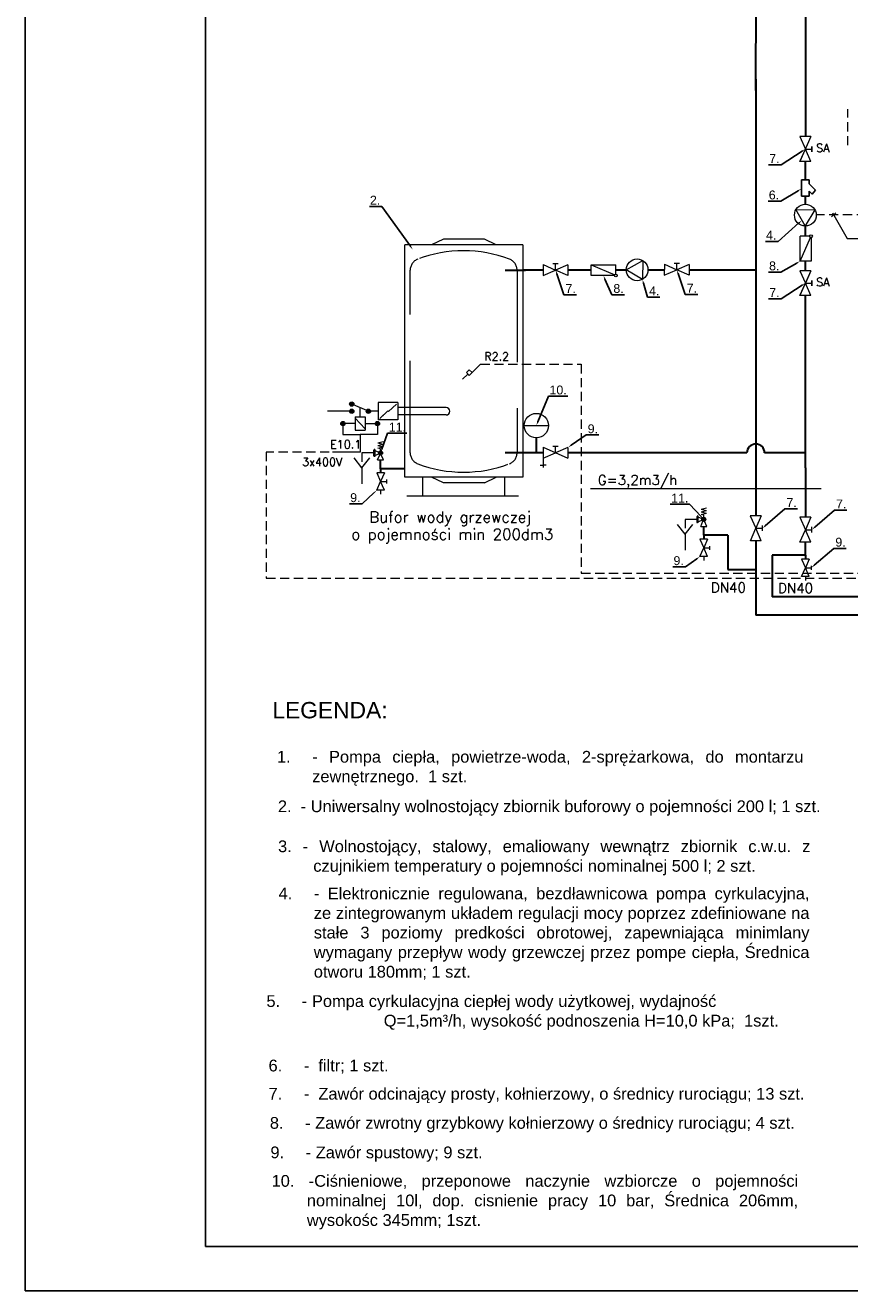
# Model space of a CAD drawing. Header units: millimetres. Extents: x 3501 to 4458, y 770 to 1067.
# Tile 1 of 16: x 4038 to 4152, y 770 to 945. Entities that reach past the tile are written whole.
import ezdxf
from ezdxf import colors
from ezdxf.entities.mleader import LeaderData, LeaderLine
from ezdxf.lldxf.tags import DXFTag
from ezdxf.math import Vec2, Vec3

# ---------------------------------------------------------------- set-up
doc = ezdxf.new("R2010")
doc.units = ezdxf.units.MM
doc.linetypes.add('ČÁRKOVANÁ', pattern=[19.05, 12.7, -6.35])
doc.layers.get('0').update_dxf_attribs({"lineweight": 9})
for name, color, linetype, lineweight in [('#ks', 34, 'Continuous', 30), ('Elektroinstalace', 4, 'ČÁRKOVANÁ', 9), ('Przewody elektryczne', 4, 'ČÁRKOVANÁ', 9), ('Ramka', 7, 'Continuous', 9), ('Rurociągi (wszystkie)', 1, 'Continuous', 30), ('Tekst', 7, 'Continuous', 9), ('Urządzenia - Armatura', 7, 'Continuous', 9)]:
    doc.layers.add(name, color=color, linetype=linetype, lineweight=lineweight)
doc.layers.add('IS_Grafika', color=7, linetype='SOLID')
doc.styles.get("Standard").update_dxf_attribs({"font": 'arial.ttf'})
doc.styles.add('styl5', font='simplex.shx')
tags = doc.linetypes.add('SOLID', pattern=[10, 10, 0]).pattern_tags.tags
tags[6:7] = [DXFTag(74, 4), DXFTag(75, 0), DXFTag(340, '0'), DXFTag(46, 0.0), DXFTag(50, 0.0), DXFTag(44, 0.0), DXFTag(45, 0.0)]
tags[4:5] = [DXFTag(74, 4), DXFTag(75, 0), DXFTag(340, '0'), DXFTag(46, 0.0), DXFTag(50, 0.0), DXFTag(44, 0.0), DXFTag(45, 0.0)]

# ---------------------------------------------------------------- blocks, each defined once
blk = doc.blocks.new('A$C382C6C0C')
at = {"layer": '#ks', "color": 7, "lineweight": -3}
for p, q in [((-248.5, -2909), (-248.5, 61)), ((0, -2848), (0, 0)), ((0, -2848), (3890.5, -2848)), ((-248.5, -2909), (3951.5, -2909))]:
    blk.add_line(p, q, dxfattribs=at)
blk = doc.blocks.new('A$C689C700D')
at = {"layer": '#ks', "color": 1, "lineweight": 35, "xscale": 10, "yscale": 10, "zscale": 10}
blk.add_blockref('A$C382C6C0C', (-37653, 28364), dxfattribs=at)

msp = doc.modelspace()

# ---------------------------------------------------------------- hatches: boundary and pattern name
at = {"layer": 'Urządzenia - Armatura'}
for points in [[(4083.04, 892.24, -1), (4083.04, 892.83, -1)], [(4081.81, 890.15, -1), (4081.81, 889.56, -1)], [(4083.04, 891.24, -1), (4083.04, 891.83, -1)], [(4085.33, 891.24, -1), (4085.33, 891.83, -1)], [(4086.57, 889.56, -1), (4086.57, 890.15, -1)], [(4087.28, 885.8, 1), (4086.73, 885.8, 1)], [(4131.84, 876.63, 1), (4131.29, 876.63, 1)]]:
    msp.add_hatch(color=256, dxfattribs=at).paths.add_polyline_path(points)

# ---------------------------------------------------------------- linework, layer by layer
for p, q in [((4085.33, 891.54), (4083.04, 892.54)), ((4084.19, 890.77), (4084.19, 892.04)), ((4083.04, 891.54), (4079.69, 891.54))]:
    msp.add_line(p, q)
at = {"layer": 'Elektroinstalace', "linetype": 'Continuous'}
for p, q in [((4149.8, 918.91), (4149.19, 918.38)), ((4149.33, 918.93), (4151.35, 915.39)), ((4151.35, 915.39), (4165.82, 915.39))]:
    msp.add_line(p, q, dxfattribs=at)
at = {"layer": 'Przewody elektryczne', "color": 253, "ltscale": 0.1}
for p, q in [((4151.45, 928.23), (4151.45, 933.19)), ((4207.27, 918.74), (4147.07, 918.64)), ((4100.79, 898.03), (4114.69, 898.03)), ((4114.69, 898.03), (4114.69, 869.19)), ((4079.93, 885.91), (4071.24, 885.91)), ((4071.24, 885.91), (4071.24, 868.52)), ((4114.69, 869.19), (4169.9, 869.19)), ((4071.24, 868.52), (4170.6, 868.52))]:
    msp.add_line(p, q, dxfattribs=at)
at = {"layer": 'Przewody elektryczne'}
for p, q in [((4091.09, 885.82), (4091.09, 911)), ((4105.83, 911), (4105.83, 885.82))]:
    msp.add_line(p, q, dxfattribs=at)
at = {"layer": 'Przewody elektryczne', "ltscale": 0.3}
for p, q in [((4099.63, 896.87), (4100.79, 898.03)), ((4081.81, 889.85), (4081.81, 888.36)), ((4086.57, 889.85), (4086.57, 888.36)), ((4081.81, 888.36), (4084.19, 888.36)), ((4084.19, 888.36), (4084.19, 885.91)), ((4086.57, 888.36), (4084.19, 888.36)), ((4084.19, 885.91), (4079.93, 885.91))]:
    msp.add_line(p, q, dxfattribs=at)
at = {"layer": 'Przewody elektryczne'}
for centre, radius, start, end in [((4098.46, 895.91), 17.77, 69.1401, 110.8599), ((4092.71, 911), 1.62, 110.8599, 180), ((4104.21, 911), 1.62, 0, 69.1401), ((4092.71, 885.82), 1.62, 180, 249.1401), ((4104.21, 885.82), 1.62, 290.8599, 0), ((4098.46, 900.91), 17.77, 249.1401, 290.8599)]:
    msp.add_arc(centre, radius, start, end, dxfattribs=at)
at = {"layer": 'Rurociągi (wszystkie)', "color": 150}
for p, q in [((4145.62, 984.94), (4145.58, 929.42)), ((4145.58, 923.46), (4145.58, 925.99)), ((4145.58, 923.46), (4145.58, 925.84)), ((4145.58, 920.1), (4145.58, 921.23)), ((4145.58, 915.68), (4145.58, 917.11)), ((4145.58, 910.93), (4145.58, 912.25)), ((4145.58, 885.81), (4145.58, 907.5)), ((4108.48, 887.89), (4108.48, 885.81)), ((4109.42, 885.81), (4104.21, 885.81)), ((4120.43, 885.81), (4112.85, 885.81)), ((4137.53, 885.81), (4120.43, 885.81)), ((4145.58, 885.81), (4139.97, 885.81)), ((4145.58, 885.26), (4145.58, 886.37)), ((4145.58, 883.73), (4145.58, 885.26)), ((4145.58, 883.73), (4145.58, 876.92)), ((4145.58, 871.7), (4145.58, 873.49)), ((4145.58, 871.7), (4145.58, 873.49)), ((4145.58, 871.7), (4145.58, 873.49)), ((4145.58, 871.7), (4141.02, 871.7)), ((4141.02, 871.7), (4141.02, 865.97)), ((4145.58, 871.7), (4141.02, 871.7)), ((4145.58, 871.7), (4141.02, 871.7)), ((4141.02, 871.7), (4141.02, 869.47)), ((4145.58, 871.7), (4145.58, 871.14)), ((4145.58, 871.7), (4145.58, 871.14)), ((4372.09, 865.97), (4141.02, 865.97))]:
    msp.add_line(p, q, dxfattribs=at)
at = {"layer": 'Rurociągi (wszystkie)'}
for p, q in [((4138.77, 935.77), (4138.78, 954.16)), ((4138.74, 937.33), (4138.74, 919.71)), ((4138.77, 935.78), (4138.74, 916.28)), ((4138.74, 916.28), (4138.74, 877.11)), ((4104.21, 911), (4107, 911)), ((4109.42, 911.01), (4106.64, 911.01)), ((4116.03, 911.01), (4112.85, 911.01)), ((4119.46, 911.05), (4120.89, 911.05)), ((4123.88, 911.05), (4126.13, 911.05)), ((4129.56, 911.05), (4138.74, 911.05)), ((4087.01, 883.6), (4087.01, 884.83)), ((4090.34, 883.6), (4087.01, 883.6)), ((4087.01, 883.6), (4087.01, 883.05)), ((4131.57, 874.44), (4131.57, 875.67)), ((4134.91, 874.44), (4131.57, 874.44)), ((4131.57, 874.44), (4131.57, 873.89)), ((4134.91, 874.44), (4134.91, 869.7)), ((4138.75, 873.68), (4138.74, 863.44)), ((4134.91, 869.7), (4138.71, 869.7)), ((4373.31, 863.44), (4138.74, 863.44))]:
    msp.add_line(p, q, dxfattribs=at)
at = {"layer": 'Rurociągi (wszystkie)', "color": 150}
msp.add_arc((4138.75, 885.81), 1.22, 0, 180, dxfattribs=at)
at = {"layer": 'Tekst'}
msp.add_line((4147.74, 880.86), (4115.95, 880.86), dxfattribs=at)
at = {"layer": 'Urządzenia - Armatura', "lineweight": 5}
for p, q in [((4144.82, 929.42), (4145.58, 927.71)), ((4146.33, 929.42), (4144.82, 926)), ((4144.82, 929.42), (4145.58, 927.71)), ((4146.33, 929.42), (4144.82, 926)), ((4144.83, 929.42), (4145.58, 927.71)), ((4146.33, 929.42), (4144.83, 929.42)), ((4144.83, 929.42), (4145.58, 927.71)), ((4146.33, 929.42), (4144.83, 929.42)), ((4144.83, 925.99), (4145.58, 927.71)), ((4144.83, 925.99), (4145.58, 927.71)), ((4145.58, 927.71), (4146.48, 927.71)), ((4146.32, 925.99), (4145.58, 927.71)), ((4145.58, 927.71), (4146.48, 927.7)), ((4145.58, 927.71), (4146.48, 927.71)), ((4146.32, 925.99), (4145.58, 927.71)), ((4145.58, 927.71), (4146.48, 927.7)), ((4146.48, 927.34), (4146.48, 928.08)), ((4146.48, 928.08), (4146.48, 927.33)), ((4146.48, 927.34), (4146.48, 928.08)), ((4146.48, 928.08), (4146.48, 927.33)), ((4146.32, 925.99), (4144.82, 926)), ((4146.32, 925.99), (4144.82, 926)), ((4144.29, 919.37), (4146.88, 919.33)), ((4145.56, 917.11), (4144.29, 919.37)), ((4146.88, 919.33), (4145.56, 917.11)), ((4144.86, 912.25), (4144.86, 915.68)), ((4146.17, 915.68), (4144.86, 915.68)), ((4144.86, 912.25), (4146.29, 915.51)), ((4146.36, 915.49), (4146.36, 912.25)), ((4109.43, 911.77), (4109.42, 910.28)), ((4109.43, 911.77), (4111.14, 911.02)), ((4110.77, 911.93), (4111.51, 911.92)), ((4111.14, 911.02), (4111.14, 911.92)), ((4112.85, 911.76), (4111.14, 911.02)), ((4112.85, 911.76), (4112.85, 910.26)), ((4116.03, 911.76), (4119.46, 911.76)), ((4116.03, 911.76), (4119.29, 910.34)), ((4116.03, 910.26), (4116.03, 911.76)), ((4119.46, 910.45), (4119.46, 911.76)), ((4120.89, 911.07), (4123.15, 912.33)), ((4123.15, 912.33), (4123.11, 909.74)), ((4126.14, 911.81), (4126.13, 910.31)), ((4126.14, 911.81), (4127.85, 911.05)), ((4127.48, 911.96), (4128.23, 911.96)), ((4127.85, 911.05), (4127.85, 911.96)), ((4129.57, 911.8), (4127.85, 911.05)), ((4129.57, 911.8), (4129.56, 910.3)), ((4146.36, 912.25), (4144.86, 912.25)), ((4109.42, 910.28), (4111.14, 911.02)), ((4112.85, 910.26), (4111.14, 911.02)), ((4119.27, 910.26), (4116.03, 910.26)), ((4123.11, 909.74), (4120.89, 911.07)), ((4126.13, 910.31), (4127.85, 911.05)), ((4129.56, 910.3), (4127.85, 911.05)), ((4144.82, 910.93), (4145.58, 909.22)), ((4146.32, 910.93), (4144.82, 910.93)), ((4146.33, 910.93), (4144.82, 907.51)), ((4144.83, 910.93), (4145.58, 909.22)), ((4146.33, 910.93), (4144.83, 910.93)), ((4146.32, 910.93), (4145.58, 909.22)), ((4146.48, 908.85), (4146.48, 909.59)), ((4146.48, 909.59), (4146.48, 908.84)), ((4144.83, 907.5), (4145.58, 909.22)), ((4146.33, 907.51), (4145.58, 909.22)), ((4145.58, 909.22), (4146.48, 909.22)), ((4146.32, 907.5), (4145.58, 909.22)), ((4145.58, 909.22), (4146.48, 909.21)), ((4146.32, 907.5), (4144.82, 907.51)), ((4146.33, 907.51), (4144.83, 907.5)), ((4110.77, 886.73), (4111.51, 886.73)), ((4111.14, 885.82), (4111.14, 886.73)), ((4109.43, 886.58), (4109.42, 885.08)), ((4109.42, 885.08), (4111.14, 885.82)), ((4109.42, 885.08), (4109.42, 883.78)), ((4109.43, 886.58), (4112.85, 885.07)), ((4112.85, 886.56), (4111.14, 885.82)), ((4112.85, 886.56), (4112.85, 885.07)), ((4109.02, 884.13), (4109.42, 884.13)), ((4109.82, 884.13), (4109.42, 884.13))]:
    msp.add_line(p, q, dxfattribs=at)
at = {"layer": 'Urządzenia - Armatura'}
for p, q in [((4095.67, 915.3), (4094.05, 914.5)), ((4101.32, 915.3), (4095.67, 915.3)), ((4102.94, 914.5), (4101.32, 915.3)), ((4090.34, 882.46), (4090.34, 914.5)), ((4106.64, 914.5), (4090.34, 914.5)), ((4106.64, 914.5), (4106.64, 882.46)), ((4099.24, 897.27), (4098.84, 896.87)), ((4099.63, 896.87), (4099.24, 897.27)), ((4099.04, 896.67), (4098.31, 895.95)), ((4099.24, 896.47), (4098.84, 896.87)), ((4099.63, 896.87), (4099.24, 896.47)), ((4086.69, 892.73), (4086.69, 890.35)), ((4089.41, 892.73), (4086.69, 892.73)), ((4089.21, 892.53), (4088.11, 891.49)), ((4089.41, 892.73), (4089.41, 890.35)), ((4096.04, 892.05), (4089.41, 892.05)), ((4083.51, 890.77), (4084.87, 890.77)), ((4083.51, 890.77), (4083.51, 888.94)), ((4084.87, 889.14), (4083.51, 890.57)), ((4084.87, 890.77), (4084.87, 888.94)), ((4086.69, 891.54), (4085.33, 891.54)), ((4089.41, 890.35), (4086.69, 890.35)), ((4088, 891.58), (4086.9, 890.54)), ((4088, 891.58), (4088.11, 891.49)), ((4096.04, 891.03), (4089.41, 891.03)), ((4083.51, 889.85), (4081.81, 889.85)), ((4083.51, 888.94), (4084.87, 888.94)), ((4084.87, 889.85), (4086.57, 889.85)), ((4106.8, 889.57), (4110.16, 889.57)), ((4086.64, 887.19), (4087.38, 887.38)), ((4086.64, 887.19), (4087.38, 887.01)), ((4086.64, 886.83), (4087.38, 887.01)), ((4086.64, 886.83), (4087.38, 886.64)), ((4086.64, 886.46), (4087.38, 886.64)), ((4084.44, 883.73), (4083.38, 885.1)), ((4086.04, 885.8), (4084.44, 885.8)), ((4084.44, 885.8), (4084.44, 884.59)), ((4084.44, 883.73), (4085.51, 885.1)), ((4086.04, 886.22), (4086.14, 886.17)), ((4086.04, 886.22), (4086.04, 885.37)), ((4086.04, 885.37), (4086.14, 885.42)), ((4086.14, 886.28), (4086.14, 885.31)), ((4086.21, 886.28), (4086.14, 886.28)), ((4086.21, 885.31), (4086.14, 885.31)), ((4086.21, 886.28), (4086.21, 885.31)), ((4086.21, 886.14), (4086.76, 885.9)), ((4086.21, 885.45), (4086.76, 885.69)), ((4086.58, 884.83), (4086.9, 885.55)), ((4087.01, 886.37), (4086.64, 886.46)), ((4087.01, 886.07), (4087.01, 886.37)), ((4087.43, 884.83), (4087.11, 885.55)), ((4084.44, 883.73), (4084.44, 881.53)), ((4086.58, 884.83), (4087.43, 884.83)), ((4087.53, 883.05), (4086.48, 883.05)), ((4086.48, 883.05), (4087.01, 881.85)), ((4086.48, 880.65), (4087.01, 881.85)), ((4087.53, 883.05), (4087.01, 881.85)), ((4087.53, 880.65), (4087.01, 881.85)), ((4087.01, 881.85), (4087.82, 881.85)), ((4087.82, 882.11), (4087.82, 881.59)), ((4106.64, 882.46), (4090.34, 882.46)), ((4092.84, 879.86), (4092.84, 882.46)), ((4095.67, 881.65), (4094.05, 882.46)), ((4101.32, 881.65), (4095.67, 881.65)), ((4101.32, 881.65), (4102.94, 882.46)), ((4104.15, 879.86), (4104.15, 882.46)), ((4087.53, 880.65), (4086.48, 880.65)), ((4087.01, 880.65), (4087.01, 880.12)), ((4090.61, 879.86), (4106.03, 879.86)), ((4131.2, 878.03), (4131.94, 878.22)), ((4131.2, 878.03), (4131.94, 877.85)), ((4130.6, 876.63), (4129, 876.63)), ((4129, 876.63), (4129, 875.43)), ((4130.6, 877.05), (4130.7, 877.01)), ((4130.6, 877.05), (4130.6, 876.21)), ((4130.6, 876.21), (4130.7, 876.26)), ((4130.7, 877.12), (4130.7, 876.14)), ((4130.77, 877.12), (4130.7, 877.12)), ((4130.77, 877.12), (4130.77, 876.14)), ((4130.77, 876.98), (4131.32, 876.74)), ((4130.77, 876.29), (4131.32, 876.52)), ((4131.15, 875.67), (4131.46, 876.38)), ((4131.2, 877.66), (4131.94, 877.85)), ((4131.2, 877.66), (4131.94, 877.48)), ((4131.2, 877.3), (4131.94, 877.48)), ((4131.57, 877.2), (4131.2, 877.3)), ((4131.57, 876.9), (4131.57, 877.2)), ((4131.99, 875.67), (4131.68, 876.38)), ((4139.49, 877.12), (4137.99, 877.11)), ((4137.99, 877.11), (4138.74, 875.4)), ((4139.49, 877.12), (4138.74, 875.4)), ((4144.82, 876.92), (4145.58, 875.21)), ((4146.32, 876.92), (4144.82, 876.92)), ((4146.32, 876.92), (4145.58, 875.21)), ((4129, 874.57), (4127.94, 875.94)), ((4129, 874.57), (4130.07, 875.94)), ((4129, 874.57), (4129, 872.37)), ((4130.77, 876.14), (4130.7, 876.14)), ((4131.15, 875.67), (4131.99, 875.67)), ((4138, 873.68), (4138.74, 875.4)), ((4139.5, 873.69), (4138.74, 875.4)), ((4138.74, 875.4), (4139.65, 875.4)), ((4139.65, 875.03), (4139.65, 875.78)), ((4144.83, 873.49), (4145.58, 875.21)), ((4146.33, 873.5), (4145.58, 875.21)), ((4145.58, 875.21), (4146.48, 875.21)), ((4146.48, 874.84), (4146.48, 875.59)), ((4132.09, 873.89), (4131.04, 873.89)), ((4131.04, 873.89), (4131.57, 872.69)), ((4131.04, 871.49), (4131.57, 872.69)), ((4132.09, 873.89), (4131.57, 872.69)), ((4132.09, 871.49), (4131.57, 872.69)), ((4131.57, 872.69), (4132.38, 872.69)), ((4132.38, 872.95), (4132.38, 872.42)), ((4139.5, 873.69), (4138, 873.68)), ((4146.33, 873.5), (4144.83, 873.49)), ((4132.09, 871.49), (4131.04, 871.49)), ((4131.57, 871.49), (4131.57, 870.96)), ((4146.1, 871.14), (4145.05, 871.14)), ((4145.05, 871.14), (4145.58, 869.94)), ((4146.1, 871.14), (4145.05, 871.14)), ((4145.05, 871.14), (4145.58, 869.94)), ((4146.1, 871.14), (4145.58, 869.94)), ((4146.1, 871.14), (4145.58, 869.94)), ((4145.05, 868.74), (4145.58, 869.94)), ((4145.05, 868.74), (4145.58, 869.94)), ((4146.1, 868.74), (4145.58, 869.94)), ((4145.58, 869.94), (4146.39, 869.94)), ((4146.1, 868.74), (4145.58, 869.94)), ((4145.58, 869.94), (4146.39, 869.94)), ((4146.39, 870.21), (4146.39, 869.68)), ((4146.39, 870.21), (4146.39, 869.68)), ((4146.1, 868.74), (4145.05, 868.74)), ((4146.1, 868.74), (4145.05, 868.74)), ((4145.58, 868.74), (4145.58, 868.21)), ((4145.58, 868.74), (4145.58, 868.21))]:
    msp.add_line(p, q, dxfattribs=at)
at = {"layer": 'Urządzenia - Armatura', "color": 0, "linetype": 'Continuous', "lineweight": 25}
for points in [[(4145.04, 923.46), (4146.1, 923.46)], [(4145.04, 921.23), (4145.04, 923.46)], [(4146.1, 922.93), (4146.1, 923.46)], [(4146.1, 922.93), (4147, 922.02)], [(4147, 922.02), (4146.51, 921.49), (4146.1, 921.91)], [(4146.1, 921.23), (4146.1, 921.91)], [(4145.04, 921.23), (4146.1, 921.23)], [(4145.72, 921.23), (4145.45, 921.23), (4145.72, 921.23), (4145.45, 921.23), (4145.72, 921.23)]]:
    msp.add_lwpolyline(points, dxfattribs=at)
at = {"layer": 'Urządzenia - Armatura', "lineweight": 5}
for centre, radius in [((4145.58, 918.6), 1.5), ((4146.36, 915.68), 0.187), ((4122.38, 911.05), 1.5), ((4119.46, 910.26), 0.187)]:
    msp.add_circle(centre, radius, dxfattribs=at)
at = {"layer": 'Urządzenia - Armatura'}
for centre, radius in [((4083.04, 892.54), 0.295), ((4081.81, 889.85), 0.295), ((4083.04, 891.54), 0.295), ((4085.33, 891.54), 0.295), ((4086.57, 889.85), 0.295), ((4108.48, 889.57), 1.68), ((4087.01, 885.8), 0.272), ((4131.57, 876.63), 0.272)]:
    msp.add_circle(centre, radius, dxfattribs=at)
msp.add_arc((4096.04, 891.54), 0.51, 270, 90, dxfattribs=at)
msp.add_solid([(4087.34, 891.12), (4087.5, 890.95), (4086.9, 890.54)], dxfattribs=at)

# ---------------------------------------------------------------- block references
at = {"layer": 'Ramka', "xscale": 0.01, "yscale": 0.01, "zscale": 0.01}
msp.add_blockref('A$C689C700D', (4439.4, 777.5), dxfattribs=at)

# ---------------------------------------------------------------- texts
at = {"lineweight": 15, "char_height": 1.62, "attachment_point": 1}
for s, insert, width in [('\\pxi-3,l4,qjt4;\\A1;1. ^I- Pompa ciepła, powietrze-woda, 2-sprężarkowa, do montarzu zewnętrznego.  1 szt.', (4071.1, 844.7), 73.9946), ('\\pxi-3,l4,qjt4;\\A1;2.  - Uniwersalny wolnostojący zbiornik buforowy o pojemności 200 l; 1 szt.', (4071.23, 837.87), 76.9513), ('\\pxi-3,l4,qjt4;\\A1;3. - Wolnostojący, stalowy, emaliowany wewnątrz zbiornik c.w.u. z czujnikiem temperatury o pojemności nominalnej 500 l; 2 szt.', (4071.25, 832.35), 74.8049), ('\\pxi-3,l4,qjt4;\\A1;4. ^I- Elektronicznie regulowana, bezdławnicowa pompa cyrkulacyjna, ze zintegrowanym układem regulacji mocy poprzez zdefiniowane na stałe 3 poziomy predkości obrotowej, zapewniająca minimlany wymagany przepływ wody grzewczej przez pompe ciepła, Średnica otworu 180mm; 1 szt.', (4071.32, 825.85), 74.6058), ('\\pxi-3,l4,qjt4;\\A1;5. ^I- Pompa cyrkulacyjna ciepłej wody użytkowej, wydajność                                    Q=1,5m³/h, wysokość podnoszenia H=10,0 kPa;  1szt.', (4069.65, 811), 74.0359), ('\\pxi-3,l4,qjt4;\\A1;6.  ^I-  filtr; 1 szt.\\P', (4069.94, 802.11), 95.4761), ('\\pxi-3,l4,qjt4;\\A1;7.  ^I-  Zawór odcinający prosty, kołnierzowy, o średnicy rurociągu; 13 szt.\\P', (4069.94, 798.22), 95.4761), ('\\pxi-3,l4,qjt4;\\A1;8.  ^I- Zawór zwrotny grzybkowy kołnierzowy o średnicy rurociągu; 4 szt. \\P', (4070.12, 794.2), 96.199), ('\\pxi-3,l4,qjt4;\\A1;9. ^I- Zawór spustowy; 9 szt.', (4070.2, 790.13), 90.2359), ('\\pxi-3,l4,qjt4;\\A1;10. -Ciśnieniowe, przeponowe naczynie wzbiorcze o pojemności nominalnej 10l, dop. cisnienie pracy 10 bar, Średnica 206mm, wysokośc 345mm; 1szt.\\P', (4070.36, 786.2), 74.0124)]:
    msp.add_mtext(s, dxfattribs=dict(at, insert=insert, width=width))
at = {"layer": 'IS_Grafika', "lineweight": 15, "ltscale": 10, "insert": (4072.08, 849.16), "char_height": 2.25, "width": 17.0329, "attachment_point": 7}
msp.add_mtext('LEGENDA:', dxfattribs=at)
at = {"layer": 'Tekst', "style": 'styl5'}
for s, height, p in [('SA', 1.122, (4147.08, 927.3)), ('SA', 1.122, (4147.08, 927.3)), ('SA', 1.122, (4147.08, 908.81)), ('R2.2', 1.122, (4101.31, 898.55)), ('E10.1', 1.122, (4080.06, 886.42)), ('3x400V', 1.122, (4076.19, 883.99)), ('G=3,2m3/h', 1.36, (4116.96, 881.39)), ('DN40', 1.36, (4132.55, 866.55)), ('DN40', 1.36, (4141.81, 866.47))]:
    msp.add_text(s, height=height, dxfattribs=at).set_placement(p)
at = {"layer": 'Tekst', "lineweight": 15, "char_height": 1.5118, "width": 91.6183, "attachment_point": 1, "style": 'styl5'}
for s, insert in [('Bufor wody grzewczej ', (4085.45, 877.71)), ('o pojemności min 200dm3', (4082.97, 875.34))]:
    msp.add_mtext(s, dxfattribs=dict(at, insert=insert))

# ---------------------------------------------------------------- leaders
at = {"color": 6, "lineweight": 15}
ml = msp.add_multileader_mtext('Standard', dxfattribs=at)
ml.set_content('7.', color=6)
ml.set_leader_properties()
ml.build(insert=Vec2(0, 0))
ml.multileader.update_dxf_attribs({"text_left_attachment_type": 6, "text_right_attachment_type": 6, "dogleg_length": 0.326, "arrow_head_size": 0.544})
ctx = ml.context
ctx.base_point, ctx.char_height, ctx.arrow_head_size, ctx.landing_gap_size, ctx.plane_origin = Vec3(4141.11, 924.65), 1.224, 0.544, 0, Vec3(2995.09, 523.15)
ctx.left_attachment, ctx.right_attachment, ctx.text_align_type = 6, 6, 1
notes = []
notes.append((ctx, [(0, (1, 1, 0), (4142.24, 925.55), (-1, 0), 0.326, [(0, [(4145.58, 927.71)], 0, [])])]))
ctx.mtext.insert, ctx.mtext.width, ctx.mtext.alignment, ctx.mtext.line_spacing_style = Vec3(4141.31, 927.02), 10.7589, 2, 2
ml = msp.add_multileader_mtext('Standard', dxfattribs=at)
ml.set_content('6.', color=6)
ml.set_leader_properties()
ml.build(insert=Vec2(0, 0))
ml.multileader.update_dxf_attribs({"text_left_attachment_type": 6, "text_right_attachment_type": 6, "dogleg_length": 0.326, "arrow_head_size": 0.544})
ctx = ml.context
ctx.base_point, ctx.char_height, ctx.arrow_head_size, ctx.landing_gap_size, ctx.plane_origin = Vec3(4139.44, 920.52), 1.224, 0.544, 0, Vec3(2996.85, 518.12)
ctx.left_attachment, ctx.right_attachment, ctx.text_align_type = 6, 6, 1
notes.append((ctx, [(0, (1, 1, 0), (4142.19, 920.52), (-1, 0), 0.326, [(0, [(4145.04, 922.23)], 0, [])])]))
ctx.mtext.insert, ctx.mtext.width, ctx.mtext.alignment, ctx.mtext.line_spacing_style = Vec3(4141.25, 921.99), 10.7589, 2, 2
ml = msp.add_multileader_mtext('Standard', dxfattribs=at)
ml.set_content('2.', color=6)
ml.set_leader_properties()
ml.build(insert=Vec2(0, 0))
ml.multileader.update_dxf_attribs({"text_left_attachment_type": 6, "text_right_attachment_type": 6, "dogleg_length": 0.326, "arrow_head_size": 0.544})
ctx = ml.context
ctx.base_point, ctx.char_height, ctx.arrow_head_size, ctx.landing_gap_size, ctx.plane_origin = Vec3(4085.64, 919.8), 1.224, 0.544, 0, Vec3(2945.09, 515.76)
ctx.left_attachment, ctx.right_attachment, ctx.text_align_type = 6, 6, 1
notes.append((ctx, [(0, (1, 1, 0), (4087.19, 919.8), (-1, 0), 0.326, [(0, [(4091.43, 913.88)], 0, [])])]))
ctx.mtext.insert, ctx.mtext.width, ctx.mtext.alignment, ctx.mtext.line_spacing_style = Vec3(4086.25, 921.27), 10.7589, 2, 2
ml = msp.add_multileader_mtext('Standard', dxfattribs=at)
ml.set_content('4.', color=6)
ml.set_leader_properties()
ml.build(insert=Vec2(0, 0))
ml.multileader.update_dxf_attribs({"text_left_attachment_type": 6, "text_right_attachment_type": 6, "dogleg_length": 0.326, "arrow_head_size": 0.544})
ctx = ml.context
ctx.base_point, ctx.char_height, ctx.arrow_head_size, ctx.landing_gap_size, ctx.plane_origin = Vec3(4140.24, 913.67), 1.224, 0.544, 0, Vec3(2984.34, 514.6)
ctx.left_attachment, ctx.right_attachment, ctx.text_align_type = 6, 6, 1
notes.append((ctx, [(0, (1, 1, 0), (4141.82, 914.98), (-1, 0), 0.326, [(0, [(4145.11, 917.87)], 0, [])])]))
ctx.mtext.insert, ctx.mtext.width, ctx.mtext.alignment, ctx.mtext.line_spacing_style = Vec3(4140.87, 916.45), 10.7589, 2, 2
ml = msp.add_multileader_mtext('Standard', dxfattribs=at)
ml.set_content('8.', color=6)
ml.set_leader_properties()
ml.build(insert=Vec2(0, 0))
ml.multileader.update_dxf_attribs({"text_left_attachment_type": 6, "text_right_attachment_type": 6, "dogleg_length": 0.326, "arrow_head_size": 0.544})
ctx = ml.context
ctx.base_point, ctx.char_height, ctx.arrow_head_size, ctx.landing_gap_size, ctx.plane_origin = Vec3(4141.77, 910.74), 1.224, 0.544, 0, Vec3(2994.46, 508.34)
ctx.left_attachment, ctx.right_attachment, ctx.text_align_type = 6, 6, 1
notes.append((ctx, [(0, (1, 1, 0), (4142.22, 910.74), (-1, 0), 0.326, [(0, [(4144.86, 912.25)], 0, [])])]))
ctx.mtext.insert, ctx.mtext.width, ctx.mtext.alignment, ctx.mtext.line_spacing_style = Vec3(4141.29, 912.21), 10.7589, 2, 2
ml = msp.add_multileader_mtext('Standard', dxfattribs=at)
ml.set_content('7.', color=6)
ml.set_leader_properties()
ml.build(insert=Vec2(0, 0))
ml.multileader.update_dxf_attribs({"text_left_attachment_type": 6, "text_right_attachment_type": 6, "dogleg_length": 0.326, "arrow_head_size": 0.544})
ctx = ml.context
ctx.base_point, ctx.char_height, ctx.arrow_head_size, ctx.landing_gap_size, ctx.plane_origin = Vec3(4113.52, 906.89), 1.224, 0.544, 0, Vec3(2966.99, 505.22)
ctx.left_attachment, ctx.right_attachment, ctx.text_align_type = 6, 6, 1
notes.append((ctx, [(0, (1, 1, 0), (4112.3, 907.62), (1, 0), 0.326, [(0, [(4111.14, 911.02)], 0, [])])]))
ctx.mtext.insert, ctx.mtext.width, ctx.mtext.alignment, ctx.mtext.line_spacing_style = Vec3(4113.22, 909.09), 10.7589, 2, 2
ml = msp.add_multileader_mtext('Standard', dxfattribs=at)
ml.set_content('8.', color=6)
ml.set_leader_properties()
ml.build(insert=Vec2(0, 0))
ml.multileader.update_dxf_attribs({"text_left_attachment_type": 6, "text_right_attachment_type": 6, "dogleg_length": 0.326, "arrow_head_size": 0.544})
ctx = ml.context
ctx.base_point, ctx.char_height, ctx.arrow_head_size, ctx.landing_gap_size, ctx.plane_origin = Vec3(4119.81, 907.62), 1.224, 0.544, 0, Vec3(2972.99, 505.22)
ctx.left_attachment, ctx.right_attachment, ctx.text_align_type = 6, 6, 1
notes.append((ctx, [(0, (1, 1, 0), (4118.89, 907.62), (1, 0), 0.326, [(0, [(4117.73, 910.26)], 0, [])])]))
ctx.mtext.insert, ctx.mtext.width, ctx.mtext.alignment, ctx.mtext.line_spacing_style = Vec3(4119.82, 909.09), 10.7589, 2, 2
ml = msp.add_multileader_mtext('Standard', dxfattribs=at)
ml.set_content('4.', color=6)
ml.set_leader_properties()
ml.build(insert=Vec2(0, 0))
ml.multileader.update_dxf_attribs({"text_left_attachment_type": 6, "text_right_attachment_type": 6, "dogleg_length": 0.326, "arrow_head_size": 0.544})
ctx = ml.context
ctx.base_point, ctx.char_height, ctx.arrow_head_size, ctx.landing_gap_size, ctx.plane_origin = Vec3(4123.65, 905.98), 1.224, 0.544, 0, Vec3(2968.22, 506.92)
ctx.left_attachment, ctx.right_attachment, ctx.text_align_type = 6, 6, 1
notes.append((ctx, [(0, (1, 1, 0), (4123.8, 907.29), (1, 0), 0.326, [(0, [(4123.11, 909.74)], 0, [])])]))
ctx.mtext.insert, ctx.mtext.width, ctx.mtext.alignment, ctx.mtext.line_spacing_style = Vec3(4124.75, 908.76), 10.7589, 2, 2
ml = msp.add_multileader_mtext('Standard', dxfattribs=at)
ml.set_content('7.', color=6)
ml.set_leader_properties()
ml.build(insert=Vec2(0, 0))
ml.multileader.update_dxf_attribs({"text_left_attachment_type": 6, "text_right_attachment_type": 6, "dogleg_length": 0.326, "arrow_head_size": 0.544})
ctx = ml.context
ctx.base_point, ctx.char_height, ctx.arrow_head_size, ctx.landing_gap_size, ctx.plane_origin = Vec3(4130.23, 906.92), 1.224, 0.544, 0, Vec3(2983.71, 505.26)
ctx.left_attachment, ctx.right_attachment, ctx.text_align_type = 6, 6, 1
notes.append((ctx, [(0, (1, 1, 0), (4129.01, 907.66), (1, 0), 0.326, [(0, [(4127.85, 911.05)], 0, [])])]))
ctx.mtext.insert, ctx.mtext.width, ctx.mtext.alignment, ctx.mtext.line_spacing_style = Vec3(4129.93, 909.13), 10.7589, 2, 2
ml = msp.add_multileader_mtext('Standard', dxfattribs=at)
ml.set_content('7.', color=6)
ml.set_leader_properties()
ml.build(insert=Vec2(0, 0))
ml.multileader.update_dxf_attribs({"text_left_attachment_type": 6, "text_right_attachment_type": 6, "dogleg_length": 0.326, "arrow_head_size": 0.544})
ctx = ml.context
ctx.base_point, ctx.char_height, ctx.arrow_head_size, ctx.landing_gap_size, ctx.plane_origin = Vec3(4141.11, 906.16), 1.224, 0.544, 0, Vec3(2995.09, 504.66)
ctx.left_attachment, ctx.right_attachment, ctx.text_align_type = 6, 6, 1
notes.append((ctx, [(0, (1, 1, 0), (4142.24, 907.06), (-1, 0), 0.326, [(0, [(4145.58, 909.22)], 0, [])])]))
ctx.mtext.insert, ctx.mtext.width, ctx.mtext.alignment, ctx.mtext.line_spacing_style = Vec3(4141.31, 908.53), 10.7589, 2, 2
ml = msp.add_multileader_mtext('Standard', dxfattribs=at)
ml.set_content('10.', color=6)
ml.set_leader_properties()
ml.build(insert=Vec2(0, 0))
ml.multileader.update_dxf_attribs({"text_left_attachment_type": 6, "text_right_attachment_type": 6, "dogleg_length": 0.326, "arrow_head_size": 0.544})
ctx = ml.context
ctx.base_point, ctx.char_height, ctx.arrow_head_size, ctx.landing_gap_size, ctx.plane_origin = Vec3(4108.86, 893.62), 1.224, 0.544, 0, Vec3(2972.09, 490.13)
ctx.left_attachment, ctx.right_attachment, ctx.text_align_type = 6, 6, 1
notes.append((ctx, [(0, (1, 1, 0), (4110.15, 893.62), (1, 0), 0.326, [(0, [(4108.48, 889.57)], 0, [])])]))
ctx.mtext.insert, ctx.mtext.width, ctx.mtext.alignment, ctx.mtext.line_spacing_style = Vec3(4111.49, 895.09), 10.7589, 2, 2
ml = msp.add_multileader_mtext('Standard', dxfattribs=at)
ml.set_content('11.', color=6)
ml.set_leader_properties()
ml.build(insert=Vec2(0, 0))
ml.multileader.update_dxf_attribs({"text_left_attachment_type": 6, "text_right_attachment_type": 6, "dogleg_length": 0.326, "arrow_head_size": 0.544})
ctx = ml.context
ctx.base_point, ctx.char_height, ctx.arrow_head_size, ctx.landing_gap_size, ctx.plane_origin = Vec3(4083.11, 890.09), 1.224, 0.544, 0, Vec3(2946.29, 485.12)
ctx.left_attachment, ctx.right_attachment, ctx.text_align_type = 6, 6, 1
notes.append((ctx, [(0, (1, 1, 0), (4087.98, 888.5), (1, 0), 0.326, [(0, [(4087.01, 885.8)], 0, [])])]))
ctx.mtext.insert, ctx.mtext.width, ctx.mtext.alignment, ctx.mtext.line_spacing_style = Vec3(4089.33, 889.97), 10.7589, 2, 2
ml = msp.add_multileader_mtext('Standard', dxfattribs=at)
ml.set_content('9.', color=6)
ml.set_leader_properties()
ml.build(insert=Vec2(0, 0))
ml.multileader.update_dxf_attribs({"text_left_attachment_type": 6, "text_right_attachment_type": 6, "dogleg_length": 0.326, "arrow_head_size": 0.544})
ctx = ml.context
ctx.base_point, ctx.char_height, ctx.arrow_head_size, ctx.landing_gap_size, ctx.plane_origin = Vec3(4116.27, 888.27), 1.224, 0.544, 0, Vec3(2969.45, 485.87)
ctx.left_attachment, ctx.right_attachment, ctx.text_align_type = 6, 6, 1
notes.append((ctx, [(0, (1, 1, 0), (4115.35, 888.27), (1, 0), 0.326, [(0, [(4112.85, 886.56)], 0, [])])]))
ctx.mtext.insert, ctx.mtext.width, ctx.mtext.alignment, ctx.mtext.line_spacing_style = Vec3(4116.28, 889.74), 10.7589, 2, 2
ml = msp.add_multileader_mtext('Standard', dxfattribs=at)
ml.set_content('9.', color=6)
ml.set_leader_properties()
ml.build(insert=Vec2(0, 0))
ml.multileader.update_dxf_attribs({"text_left_attachment_type": 6, "text_right_attachment_type": 6, "dogleg_length": 0.326, "arrow_head_size": 0.544})
ctx = ml.context
ctx.base_point, ctx.char_height, ctx.arrow_head_size, ctx.landing_gap_size, ctx.plane_origin = Vec3(4083.52, 878.77), 1.224, 0.544, 0, Vec3(2936.7, 476.37)
ctx.left_attachment, ctx.right_attachment, ctx.text_align_type = 6, 6, 1
notes.append((ctx, [(0, (1, 1, 0), (4084.45, 878.77), (-1, 0), 0.326, [(0, [(4086.48, 880.65)], 0, [])])]))
ctx.mtext.insert, ctx.mtext.width, ctx.mtext.alignment, ctx.mtext.line_spacing_style = Vec3(4083.53, 880.24), 10.7589, 2, 2
ml = msp.add_multileader_mtext('Standard', dxfattribs=at)
ml.set_content('11.', color=6)
ml.set_leader_properties()
ml.build(insert=Vec2(0, 0))
ml.multileader.update_dxf_attribs({"text_left_attachment_type": 6, "text_right_attachment_type": 6, "dogleg_length": 0.326, "arrow_head_size": 0.544})
ctx = ml.context
ctx.base_point, ctx.char_height, ctx.arrow_head_size, ctx.landing_gap_size, ctx.plane_origin = Vec3(4122.06, 880.3), 1.224, 0.544, 0, Vec3(2985.23, 475.32)
ctx.left_attachment, ctx.right_attachment, ctx.text_align_type = 6, 6, 1
notes.append((ctx, [(0, (1, 1, 0), (4129.62, 878.71), (-1, 0), 0.326, [(0, [(4131.57, 876.63)], 0, [])])]))
ctx.mtext.insert, ctx.mtext.width, ctx.mtext.alignment, ctx.mtext.line_spacing_style = Vec3(4128.27, 880.18), 10.7589, 2, 2
ml = msp.add_multileader_mtext('Standard', dxfattribs=at)
ml.set_content('7.', color=6)
ml.set_leader_properties()
ml.build(insert=Vec2(0, 0))
ml.multileader.update_dxf_attribs({"text_left_attachment_type": 6, "text_right_attachment_type": 6, "dogleg_length": 0.326, "arrow_head_size": 0.544})
ctx = ml.context
ctx.base_point, ctx.char_height, ctx.arrow_head_size, ctx.landing_gap_size, ctx.plane_origin = Vec3(4143.09, 878.09), 1.224, 0.544, 0, Vec3(2997.46, 475.69)
ctx.left_attachment, ctx.right_attachment, ctx.text_align_type = 6, 6, 1
notes.append((ctx, [(0, (1, 1, 0), (4142.76, 878.09), (1, 0), 0.326, [(0, [(4139.65, 875.4)], 0, [])])]))
ctx.mtext.insert, ctx.mtext.width, ctx.mtext.alignment, ctx.mtext.line_spacing_style = Vec3(4143.69, 879.56), 10.7589, 2, 2
ml = msp.add_multileader_mtext('Standard', dxfattribs=at)
ml.set_content('7.', color=6)
ml.set_leader_properties()
ml.build(insert=Vec2(0, 0))
ml.multileader.update_dxf_attribs({"text_left_attachment_type": 6, "text_right_attachment_type": 6, "dogleg_length": 0.326, "arrow_head_size": 0.544})
ctx = ml.context
ctx.base_point, ctx.char_height, ctx.arrow_head_size, ctx.landing_gap_size, ctx.plane_origin = Vec3(4149.92, 877.9), 1.224, 0.544, 0, Vec3(3004.29, 475.5)
ctx.left_attachment, ctx.right_attachment, ctx.text_align_type = 6, 6, 1
notes.append((ctx, [(0, (1, 1, 0), (4149.59, 877.9), (1, 0), 0.326, [(0, [(4146.48, 875.21)], 0, [])])]))
ctx.mtext.insert, ctx.mtext.width, ctx.mtext.alignment, ctx.mtext.line_spacing_style = Vec3(4150.52, 879.37), 10.7589, 2, 2
ml = msp.add_multileader_mtext('Standard', dxfattribs=at)
ml.set_content('9.', color=6)
ml.set_leader_properties()
ml.build(insert=Vec2(0, 0))
ml.multileader.update_dxf_attribs({"text_left_attachment_type": 6, "text_right_attachment_type": 6, "dogleg_length": 0.326, "arrow_head_size": 0.544})
ctx = ml.context
ctx.base_point, ctx.char_height, ctx.arrow_head_size, ctx.landing_gap_size, ctx.plane_origin = Vec3(4150.43, 872.63), 1.224, 0.544, 0, Vec3(3003.6, 470.23)
ctx.left_attachment, ctx.right_attachment, ctx.text_align_type = 6, 6, 1
notes.append((ctx, [(0, (1, 1, 0), (4149.5, 872.63), (1, 0), 0.326, [(0, [(4146.39, 869.94)], 0, [])])]))
ctx.mtext.insert, ctx.mtext.width, ctx.mtext.alignment, ctx.mtext.line_spacing_style = Vec3(4150.43, 874.1), 10.7589, 2, 2
ml = msp.add_multileader_mtext('Standard', dxfattribs=at)
ml.set_content('9.', color=6)
ml.set_leader_properties()
ml.build(insert=Vec2(0, 0))
ml.multileader.update_dxf_attribs({"text_left_attachment_type": 6, "text_right_attachment_type": 6, "dogleg_length": 0.326, "arrow_head_size": 0.544})
ctx = ml.context
ctx.base_point, ctx.char_height, ctx.arrow_head_size, ctx.landing_gap_size, ctx.plane_origin = Vec3(4128.1, 870.08), 1.224, 0.544, 0, Vec3(2981.28, 467.68)
ctx.left_attachment, ctx.right_attachment, ctx.text_align_type = 6, 6, 1
notes.append((ctx, [(0, (1, 1, 0), (4129.04, 870.08), (-1, 0), 0.326, [(0, [(4131.04, 871.49)], 0, [])])]))
ctx.mtext.insert, ctx.mtext.width, ctx.mtext.alignment, ctx.mtext.line_spacing_style = Vec3(4128.11, 871.55), 10.7589, 2, 2
for ctx, leaders in notes:
    for number, flags, end, landing, length, lines in leaders:
        leader = LeaderData()
        leader.index, (leader.has_last_leader_line, leader.has_dogleg_vector, leader.attachment_direction) = number, flags
        leader.last_leader_point, leader.dogleg_vector, leader.dogleg_length = Vec3(end), Vec3(landing), length
        for number, points, colour, breaks in lines:
            line = LeaderLine()
            line.index, line.vertices, line.color, line.breaks = number, Vec3.list(points), colors.encode_raw_color(colour), breaks
            leader.lines.append(line)
        ctx.leaders.append(leader)

doc.saveas('drawing.dxf')
